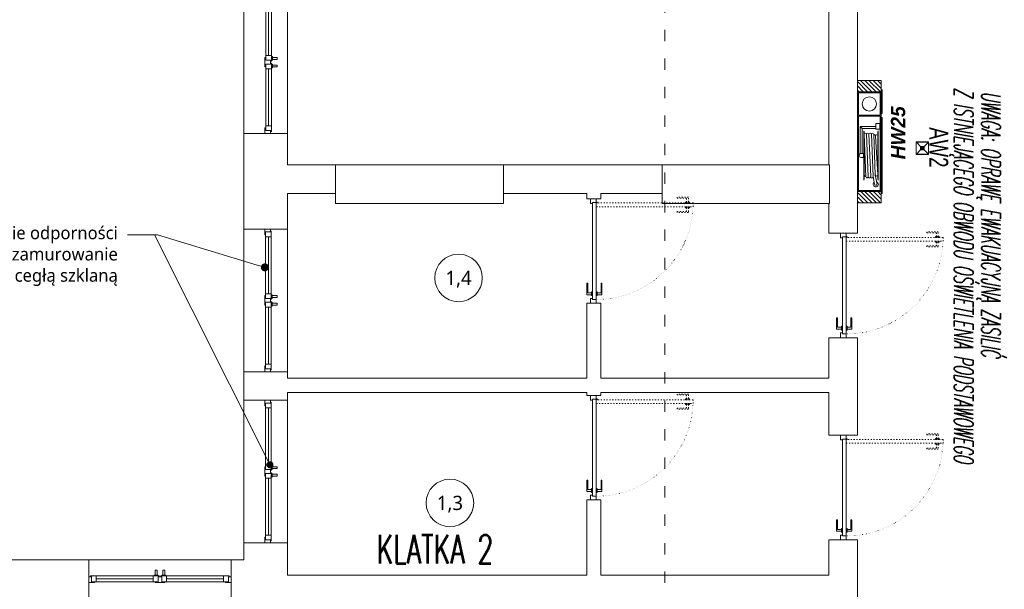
# Model space of a CAD drawing. Header units: millimetres. Extents: x 74561 to 128111, y -68197 to -28273.
# Tile 20 of 26: x 103307 to 105380, y -63205 to -62006. Entities that reach past the tile are written whole.
import ezdxf
from ezdxf import colors
from ezdxf.entities.mleader import LeaderData, LeaderLine
from ezdxf.enums import TextEntityAlignment as Align
from ezdxf.math import Vec2, Vec3

# ---------------------------------------------------------------- set-up
doc = ezdxf.new("R2010")
doc.units = ezdxf.units.MM
doc.linetypes.add('ACAD_ISO03W100', pattern=[30, 12, -18])
doc.linetypes.add('ACAD_ISO07W100', pattern=[3, 0, -3])
doc.layers.get('0').update_dxf_attribs({"color": 251, "lineweight": 9})
for name, color, linetype, lineweight in [('A-instalacje.ART', 251, 'Continuous', 9), ('A-opis.ART', 251, 'Continuous', 9), ('A-wyposażenie.ART', 251, 'Continuous', 9), ('IE_LEGENDA', 7, 'Continuous', 13), ('IE_Oświetlenie awaryjne', 1, 'Continuous', 13), ('instalacje_arch', 251, 'Continuous', 9), ('opis..KF', 251, 'Continuous', 9), ('stolarka_arch', 251, 'Continuous', 9), ('wypełnienie 2', 251, 'Continuous', 9), ('ściana pro..KF', 251, 'Continuous', 9), ('ściany ist..KF', 251, 'Continuous', 9)]:
    doc.layers.add(name, color=color, linetype=linetype, lineweight=lineweight)
doc.styles.add('ARCH', font='segoeuil.ttf')
doc.styles.add('omega_simplex', font='simplex.shx')
doc.styles.add('Opisowy', font='arial.ttf')
doc.styles.add('SIMLPEX', font='simplex.shx')

# ---------------------------------------------------------------- blocks, each defined once
blk = doc.blocks.new('*U1002')
at = {"layer": 'stolarka_arch', "lineweight": 0}
blk.add_lwpolyline([(0, 0), (150, 0), (150, -46), (0, -46)], close=True, dxfattribs=at)
at = {"layer": 'stolarka_arch'}
for points in [[(0, -22), (6, -22), (6, -23), (3, -23), (3, -28), (0, -28)], [(3, -23), (8, -23), (8, -29), (2, -29), (2, -28), (3, -28)], [(8, -26), (68, -26), (68, -23), (8, -23)], [(8, -26), (68, -26), (68, -29), (8, -29)], [(73, -23), (68, -23), (68, -29), (74, -29), (74, -28), (73, -28)], [(73, -30), (69, -30), (69, -29), (73, -29)], [(70, -22), (80, -22), (80, -23), (77, -23), (77, -28), (73, -28), (73, -23), (70, -23)], [(72, -35), (70, -35), (70, -30), (72, -30)], [(77, -23), (82, -23), (82, -29), (76, -29), (76, -28), (77, -28)], [(81, -30), (77, -30), (77, -29), (81, -29)], [(80, -35), (78, -35), (78, -30), (80, -30)], [(142, -26), (82, -26), (82, -23), (142, -23)], [(142, -26), (82, -26), (82, -29), (142, -29)], [(147, -23), (142, -23), (142, -29), (148, -29), (148, -28), (147, -28)], [(150, -22), (144, -22), (144, -23), (147, -23), (147, -28), (150, -28)]]:
    blk.add_lwpolyline(points, close=True, dxfattribs=at)
blk = doc.blocks.new('*U667')
at = {"layer": 'stolarka_arch', "linetype": 'ACAD_ISO03W100', "lineweight": 0, "ltscale": 0.1}
for points in [[(3.5, 97), (-1.5, 97), (-1.5, 85), (-0.5, 85), (-0.5, 95), (3.5, 95)], [(3.5, 98), (3.5, 94), (4.5, 94), (4.5, 98)], [(4.5, 102), (4.5, 0), (8.5, 0), (8.5, 102)], [(9.5, 98), (9.5, 94), (8.5, 94), (8.5, 98)], [(9.5, 97), (14.5, 97), (14.5, 85), (13.5, 85), (13.5, 95), (9.5, 95)]]:
    blk.add_lwpolyline(points, close=True, dxfattribs=at)
at = {"layer": 'stolarka_arch'}
for points in [[(5, -4), (5, -6), (0, -6), (0, 0), (4, 0), (4, -4), (5, -4)], [(106, 0), (4, 0), (4, -4), (106, -4)], [(101, 1), (101, 6), (89, 6), (89, 5), (99, 5), (99, 1)], [(102, 1), (98, 1), (98, 0), (102, 0)], [(105, -4), (105, -6), (110, -6), (110, 0), (106, 0), (106, -4), (105, -4)], [(101, -5), (101, -10), (89, -10), (89, -9), (99, -9), (99, -5)], [(102, -5), (98, -5), (98, -4), (102, -4)]]:
    blk.add_lwpolyline(points, close=True, dxfattribs=at)
blk.add_circle((4, 0.5), 0.5, dxfattribs=at)
at = {"layer": 'stolarka_arch', "linetype": 'ACAD_ISO07W100', "lineweight": 0, "ltscale": 0.5}
blk.add_arc((4, 0), 102, 0, 89.6506, dxfattribs=at)
blk = doc.blocks.new('*U1043')
at = {"layer": 'stolarka_arch', "lineweight": 0}
blk.add_lwpolyline([(0, 0), (150, 0), (150, -45.9), (0, -45.9)], close=True, dxfattribs=at)
at = {"layer": 'stolarka_arch'}
for points in [[(0, -22), (6, -22), (6, -23), (3, -23), (3, -28), (0, -28)], [(3, -23), (8, -23), (8, -29), (2, -29), (2, -28), (3, -28)], [(8, -26), (68, -26), (68, -23), (8, -23)], [(8, -26), (68, -26), (68, -29), (8, -29)], [(73, -23), (68, -23), (68, -29), (74, -29), (74, -28), (73, -28)], [(73, -30), (69, -30), (69, -29), (73, -29)], [(70, -22), (80, -22), (80, -23), (77, -23), (77, -28), (73, -28), (73, -23), (70, -23)], [(72, -35), (70, -35), (70, -30), (72, -30)], [(77, -23), (82, -23), (82, -29), (76, -29), (76, -28), (77, -28)], [(81, -30), (77, -30), (77, -29), (81, -29)], [(80, -35), (78, -35), (78, -30), (80, -30)], [(142, -26), (82, -26), (82, -23), (142, -23)], [(142, -26), (82, -26), (82, -29), (142, -29)], [(147, -23), (142, -23), (142, -29), (148, -29), (148, -28), (147, -28)], [(150, -22), (144, -22), (144, -23), (147, -23), (147, -28), (150, -28)]]:
    blk.add_lwpolyline(points, close=True, dxfattribs=at)
blk = doc.blocks.new('nr pom')
at = {"layer": 'opis..KF', "lineweight": 20}
blk.add_circle((0, 0), 25, dxfattribs=at)
at = {"layer": 'opis..KF', "style": 'ARCH'}
blk.add_attdef('00', text='', height=15, dxfattribs=at).set_placement((0, 0), align=Align.MIDDLE_CENTER)
blk = doc.blocks.new('*U1249')
at = {"layer": 'instalacje_arch', "color": 41, "linetype": 'ACAD_ISO03W100', "lineweight": 9, "true_color": 0xf4ee51}
blk.add_line((0, -4093.7), (0, -145), dxfattribs=at)
at = {"layer": 'instalacje_arch', "color": 41, "true_color": 0xf4ee51, "style": 'ARCH'}
for tag, p in [('P1', (0, 0)), ('P2', (0, -4238.7))]:
    blk.add_attdef(tag, text='', height=20, rotation=180, dxfattribs=at).set_placement(p, align=Align.MIDDLE_CENTER)
blk = doc.blocks.new('_Dot')
at = {"color": 0, "linetype": 'ByBlock', "lineweight": -2}
blk.add_line((-0.5, 0), (-1, 0), dxfattribs=at)
at = {"color": 0, "linetype": 'ByBlock', "const_width": 0.5}
blk.add_lwpolyline([(-0.25, 0, 1), (0.25, 0, 1)], format="xyb", close=True, dxfattribs=at)
blk = doc.blocks.new('*U1887')
at = {"layer": 'A-wyposażenie.ART'}
h = blk.add_hatch(color=160, dxfattribs=at)
h.dxf.hatch_style = 1
h.paths.add_polyline_path([(107, 0), (27, 0), (27, 1), (107, 1)])
h.paths.add_polyline_path([(-2, 0), (23, 0), (23, 1), (-2, 1)])
h.paths.add_polyline_path([(25.5, -24), (104, -24), (104, -1), (25.5, -1)], flags=16)
h.paths.add_polyline_path([(24.5, -1), (1, -1), (1, -24), (24.5, -24)], flags=16)
h.paths.add_polyline_path([(0, -25), (105, -25), (105, 0), (0, 0)])
at = {"layer": 'A-wyposażenie.ART', "color": 160}
for p, q in [((39.5, -1.5), (33.2, -1.5)), ((33.2, -1.5), (33.2, -5.5)), ((39.5, -5.5), (33.2, -5.5)), ((36.5, -22.1), (36.5, -5.5)), ((36.5, -22.1), (36.5, -5.5)), ((38.5, -20.1), (38.5, -5.5)), ((39.5, -1.5), (39.5, -5.5)), ((41.9, -3.6), (41.1, -3.1)), ((92.9, -3.1), (41.1, -3.1)), ((88.4, -3.6), (42, -3.6)), ((87.5, -6.2), (44.7, -7.9)), ((89.3, -8.6), (44.7, -10.4)), ((87.5, -3.6), (46.4, -6.1)), ((76.2, -3.6), (92, -3.6)), ((97.2, -4.4), (87.7, -6.2)), ((97.2, -6.9), (89.3, -8.6)), ((92.1, -3.6), (92.9, -3.1)), ((36.5, -22.1), (38.5, -20.1)), ((38.5, -20.1), (65, -20.1)), ((41.9, -18), (41.1, -18.4)), ((41.1, -18.4), (92.9, -18.4)), ((67, -17.9), (42, -17.9)), ((89.3, -11.1), (44.7, -12.9)), ((89.3, -13.6), (44.7, -15.4)), ((89.4, -16.1), (44.7, -17.9)), ((65, -18.5), (67, -18.5)), ((65, -18.5), (67, -18.5)), ((65, -18.9), (65, -20)), ((65, -20), (65, -20)), ((67, -17.9), (92, -17.9)), ((69, -18.5), (67, -18.5)), ((68.6, -18.5), (69, -18.5)), ((69, -18.9), (69, -20)), ((92.1, -18), (92.9, -18.4)), ((36.5, -22.1), (65, -22.1))]:
    blk.add_line(p, q, dxfattribs=at)
for points in [[(-2, 0), (23, 0), (23, 1), (-2, 1)], [(0, -25), (105, -25), (105, 0), (0, 0)], [(107, 0), (27, 0), (27, 1), (107, 1)], [(24.5, -1), (1, -1), (1, -24), (24.5, -24)], [(25.5, -24), (104, -24), (104, -1), (25.5, -1)]]:
    blk.add_lwpolyline(points, close=True, dxfattribs=at)
blk.add_circle((12.8, -12.5), 7.5, dxfattribs=at)
for centre, radius, start, end in [((42, -3.3), 0.3, 240, 270), ((44.7, -9.2), 1.25, 90, 270), ((46.4, -4.9), 1.25, 90, 270), ((46.4, -7.4), 1.25, 90, 204.8611), ((87.4, -4.9), 1.29, 271.7747, 88.3577), ((89.3, -9.9), 1.25, 270, 90), ((92, -3.3), 0.3, 270, 300), ((97.2, -5.7), 2.7, 221.3769, 160.9252), ((97.2, -5.7), 1.25, 270, 110.7696), ((42, -18.2), 0.3, 90, 120), ((44.7, -11.7), 1.25, 90, 270), ((44.7, -14.2), 1.25, 90, 270), ((44.7, -16.7), 1.25, 90, 270), ((67, -21.1), 2.25, 150.1519, 29.8481), ((65, -18.6), 0.16, 90, 247.3402), ((64.9, -18.9), 0.1, 0, 67.3402), ((69, -18.6), 0.16, 292.6598, 90), ((69.1, -18.9), 0.1, 112.6598, 180), ((87.6, -16.6), 1.25, 270, 23.103), ((89.3, -12.4), 1.25, 270, 90), ((89.3, -14.9), 1.25, 270, 90), ((92, -18.2), 0.3, 60, 90)]:
    blk.add_arc(centre, radius, start, end, dxfattribs=at)
blk = doc.blocks.new('Oprawa AW2')
at = {"layer": 'IE_Oświetlenie awaryjne'}
h = blk.add_hatch(color=0, dxfattribs=at)
h.dxf.hatch_style = 1
h.paths.add_polyline_path([(1, 6.6, 1), (-1, 6.6, 1)])
h = blk.add_hatch(color=0, dxfattribs=at)
h.dxf.hatch_style = 1
h.paths.add_polyline_path([(1.4, 8), (1.3, 8), (1.3, 7.8), (1.4, 7.8)])
h = blk.add_hatch(color=0, dxfattribs=at)
h.dxf.hatch_style = 1
h.paths.add_polyline_path([(1.4, 7.8), (1.3, 7.8), (1.3, 7.6), (1.4, 7.6)])
at = {"layer": 'IE_Oświetlenie awaryjne', "color": 0}
for points in [[(-6.1, 13.2), (6.1, 13.2, -0.414214), (6.6, 12.7), (6.6, 0.5, -0.414214), (6.1, 0), (-6.1, 0, -0.414214), (-6.6, 0.5), (-6.6, 12.7, -0.414214)], [(-6.1, 12.9), (6.1, 12.9, -0.414214), (6.3, 12.7), (6.3, 0.5, -0.414214), (6.1, 0.2), (-6.1, 0.2, -0.414214), (-6.4, 0.5), (-6.4, 12.7, -0.414214)]]:
    blk.add_lwpolyline(points, format="xyb", close=True, dxfattribs=at)
for points in [[(-6.3, 12.9), (-1.8, 8.4)], [(1.8, 8.4), (6.3, 12.9)], [(-1.8, 4.8), (-6.3, 0.3)], [(1.3, 7.8), (1.4, 7.8)], [(1.8, 4.8), (6.3, 0.3)]]:
    blk.add_lwpolyline(points, dxfattribs=at)
for points in [[(-1.8, 4.8), (-1.8, 8.4), (1.8, 8.4), (1.8, 4.8)], [(-1.6, 5), (-1.6, 8.1), (1.5, 8.1), (1.5, 5)], [(1.3, 8), (1.3, 7.6), (1.4, 7.6), (1.4, 8)]]:
    blk.add_lwpolyline(points, close=True, dxfattribs=at)
blk.add_circle((0, 6.6), 1, dxfattribs=at)
at = {"layer": 'IE_Oświetlenie awaryjne', "color": 0, "insert": (-22.1, 33.8), "char_height": 20, "width": 20.191, "attachment_point": 1, "style": 'Opisowy'}
blk.add_mtext('{\\W0.7;AW2}', dxfattribs=at)

msp = doc.modelspace()

# ---------------------------------------------------------------- hatches: boundary and pattern name
at = {"layer": 'wypełnienie 2', "linetype": 'ByBlock', "transparency": 33554595}
h = msp.add_hatch(dxfattribs=at)
h.set_pattern_fill('ANSI31', color=256, scale=2, angle=90)
h.set_pattern_definition([(135, (-24811.14, -259064.246), (-4.49012806, -4.49012806), [])])
h.paths.add_polyline_path([(105070.8, -62134), (105070.8, -62158), (105120.8, -62158), (105120.8, -62134)])
h.paths.add_polyline_path([(105070.8, -62368), (105070.8, -62392), (105120.8, -62392), (105120.8, -62368)])

# ---------------------------------------------------------------- linework, layer by layer
at = {"layer": 'ściana pro..KF', "linetype": 'ByBlock'}
for points in [[(105070.8, -62158), (105120.8, -62158), (105120.8, -62134), (105070.8, -62134)], [(105070.8, -62368), (105120.8, -62368), (105120.8, -62392), (105070.8, -62392)]]:
    msp.add_lwpolyline(points, dxfattribs=at)
at = {"layer": 'ściany ist..KF', "linetype": 'ByBlock'}
msp.add_line((103871, -62312), (105011.8, -62312), dxfattribs=at)
for points in [[(103778.8, -62245.8), (103870.8, -62245.8), (103871, -62312), (105011.8, -62312), (105010.8, -62312), (105010.8, -60866.6)], [(105070.8, -61483), (105070.8, -62455.5), (105010.8, -62455.5), (105010.8, -62393), (104659.8, -62393), (104659.8, -62372), (104530.8, -62372), (104530.8, -62383), (104500.8, -62383), (104500.8, -62372), (104325.8, -62372), (104325.8, -62393), (103971.8, -62393), (103971.8, -62372), (103870.8, -62372), (103870.8, -62447), (103778.8, -62447), (103778.8, -62245.8)], [(104325.8, -62372), (104500.8, -62372), (104500.8, -62383), (104530.8, -62383), (104530.8, -62372), (104659.8, -62372)], [(103778.8, -62747), (103778.8, -62807), (103870.8, -62807), (103870.8, -62791), (104500.8, -62791), (104500.8, -62797), (104530.8, -62797), (104530.8, -62791), (105010.8, -62791), (105010.8, -62880.8), (105070.8, -62880.8), (105070.8, -62675.5), (105010.8, -62675.5), (105010.8, -62761), (104530.8, -62761), (104530.8, -62603), (104500.8, -62603), (104500.8, -62761), (103870.8, -62761), (103870.8, -62747), (103778.8, -62747)], [(103752.4, -63235), (105070.8, -63235), (105070.8, -63100.8), (105010.8, -63100.8), (105010.8, -63175), (104530.8, -63175), (104530.8, -63016.9), (104500.8, -63016.9), (104500.8, -63175), (103870.8, -63175), (103870.8, -63107), (103778.8, -63107), (103778.8, -63143), (103752.4, -63143), (103752.4, -63235)], [(104500.8, -63016.9), (104500.8, -63175)], [(104500.8, -63016.9), (104530.8, -63016.9)], [(104530.8, -63016.9), (104530.8, -63175)], [(102811.8, -64437), (103448.8, -64437), (103448.8, -63235), (103452.4, -63235), (103452.4, -63143), (103259.9, -63143), (103259.9, -63235), (103388.6, -63235), (103388.6, -64377), (102811.8, -64377), (102811.8, -64437)], [(105010.8, -63175), (104530.8, -63175)]]:
    msp.add_lwpolyline(points, dxfattribs=at)
for points in [[(103971.8, -62312), (104325.8, -62312), (104325.8, -62393), (103971.8, -62393)], [(104659.8, -62393), (105011.8, -62393), (105011.8, -62312), (104659.8, -62312)]]:
    msp.add_lwpolyline(points, close=True, dxfattribs=at)

# ---------------------------------------------------------------- block references
at = {"layer": 'A-instalacje.ART', "xscale": 2, "yscale": 2, "zscale": 2, "rotation": 270}
msp.add_blockref('*U1887', (105120.8, -62158), dxfattribs=at)
at = {"layer": 'IE_Oświetlenie awaryjne', "xscale": 2, "yscale": 2, "zscale": 2, "rotation": 270}
msp.add_blockref('Oprawa AW2', (105194.2, -62276.7), dxfattribs=at)
at = {"layer": 'instalacje_arch', "xscale": 2, "yscale": 2, "zscale": 2}
msp.add_blockref('*U1249', (104665.6, -59624.3), dxfattribs=at)
at = {"layer": 'opis..KF', "color": 30, "xscale": 2, "yscale": 2, "zscale": 2}
for p, values in [((104231, -62549.7), {'00': '1,4'}), ((104212.8, -63023.2), {'00': '1,3'})]:
    msp.add_blockref('nr pom', p, dxfattribs=at).add_auto_attribs(values)
at = {"layer": 'stolarka_arch', "yscale": 2, "zscale": 2}
for name, p, xscale, rotation in [('*U1043', (103779, -61945.8), -2, 89.99999999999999), ('*U1002', (103778.8, -62447), -2, 89.99999999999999), ('*U667', (105047, -62455.5), 2, 270), ('*U1002', (103778.8, -62807), -2, 89.99999999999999), ('*U667', (105047, -62880.8), 2, 270), ('*U1002', (103452.4, -63235), -2, 180)]:
    msp.add_blockref(name, p, dxfattribs=dict(at, xscale=xscale, rotation=rotation))
at = {"layer": 'stolarka_arch', "color": 5, "xscale": 2, "yscale": 2, "zscale": 2, "rotation": 270}
for p in [(104520.9, -62383), (104520.9, -62797)]:
    msp.add_blockref('*U667', p, dxfattribs=at)

# ---------------------------------------------------------------- texts
at = {"layer": 'A-opis.ART', "color": 150, "insert": (105156.5, -62244.4), "char_height": 30, "width": 162.938, "attachment_point": 5, "rotation": 90, "style": 'ARCH'}
msp.add_mtext('{\\fCentury Gothic|b1|i1|c238|p34;\\C150;\\c15430912;HW25}', dxfattribs=at)
at = {"layer": 'IE_LEGENDA', "style": 'SIMLPEX', "oblique": 10, "width": 0.53}
for s, p in [('Z ISTNIEJĄCEGO OBWODU OŚWIETLENIA PODSTAWOWEGO', (105274.6, -62149.4)), ('UWAGA: OPRAWĘ EWAKUACYJNĄ ZASILIĆ', (105331.9, -62157.3))]:
    msp.add_text(s, height=40, rotation=270, dxfattribs=at).set_placement(p)
at = {"layer": 'IE_LEGENDA', "style": 'omega_simplex', "width": 0.65}
msp.add_text('KLATKA 2', height=60, dxfattribs=at).set_placement((104058.3, -63150.6))

# ---------------------------------------------------------------- leaders
at = {"layer": 'opis..KF', "lineweight": 9}
ml = msp.add_multileader_mtext('Standard', dxfattribs=at)
ml.set_content('wymiana okna na okno w klasie odporności \\Pp.poż EI 60 lub zamurowanie \\Potworu cegłą szklaną', color=256, style='ARCH')
ml.set_leader_properties(color=256, linetype='ByLayer', lineweight=-1)
ml.set_arrow_properties(name='DOT')
ml.build(insert=Vec2(0, 0))
ml.multileader.update_dxf_attribs({"dogleg_length": 31.7, "arrow_head_size": 16.8})
ctx = ml.context
ctx.base_point, ctx.char_height, ctx.arrow_head_size, ctx.landing_gap_size, ctx.plane_origin = Vec3(102802.7, -62459.3), 26.833, 16.8, 20.1, Vec3(101048.4, -62650.1)
ctx.text_align_type = 2
notes = []
notes.append((ctx, [(0, (1, 1, 0), (103597.3, -62459.3), (-1, 0), 63.5, [(0, [(103823.2, -62527.5)], 0, [])])]))
ctx.mtext.insert, ctx.mtext.alignment, ctx.mtext.flow_direction = Vec3(103513.7, -62441.4), 3, 5
ml = msp.add_multileader_mtext('Standard', dxfattribs=at)
ml.set_content(' ', color=256, style='ARCH')
ml.set_leader_properties(color=256, linetype='ByLayer', lineweight=-1)
ml.set_arrow_properties(name='DOT')
ml.build(insert=Vec2(0, 0))
ml.multileader.update_dxf_attribs({"arrow_head_size": 15})
ctx = ml.context
ctx.base_point, ctx.char_height, ctx.arrow_head_size, ctx.landing_gap_size, ctx.plane_origin = Vec3(103498.2, -62459.3), 24, 15, 18, Vec3(101026.7, -62978.5)
ctx.text_align_type = 2
notes.append((ctx, [(0, (1, 1, 0), (103590.9, -62459.3), (-1, 0), 56.8, [(0, [(103833.8, -62943)], 0, [])])]))
ctx.mtext.insert, ctx.mtext.width, ctx.mtext.alignment, ctx.mtext.flow_direction = Vec3(103516.2, -62443), 578.172, 3, 5
for ctx, leaders in notes:
    for number, flags, end, landing, length, lines in leaders:
        leader = LeaderData()
        leader.index, (leader.has_last_leader_line, leader.has_dogleg_vector, leader.attachment_direction) = number, flags
        leader.last_leader_point, leader.dogleg_vector, leader.dogleg_length = Vec3(end), Vec3(landing), length
        for number, points, colour, breaks in lines:
            line = LeaderLine()
            line.index, line.vertices, line.color, line.breaks = number, Vec3.list(points), colors.encode_raw_color(colour), breaks
            leader.lines.append(line)
        ctx.leaders.append(leader)

doc.saveas('drawing.dxf')
